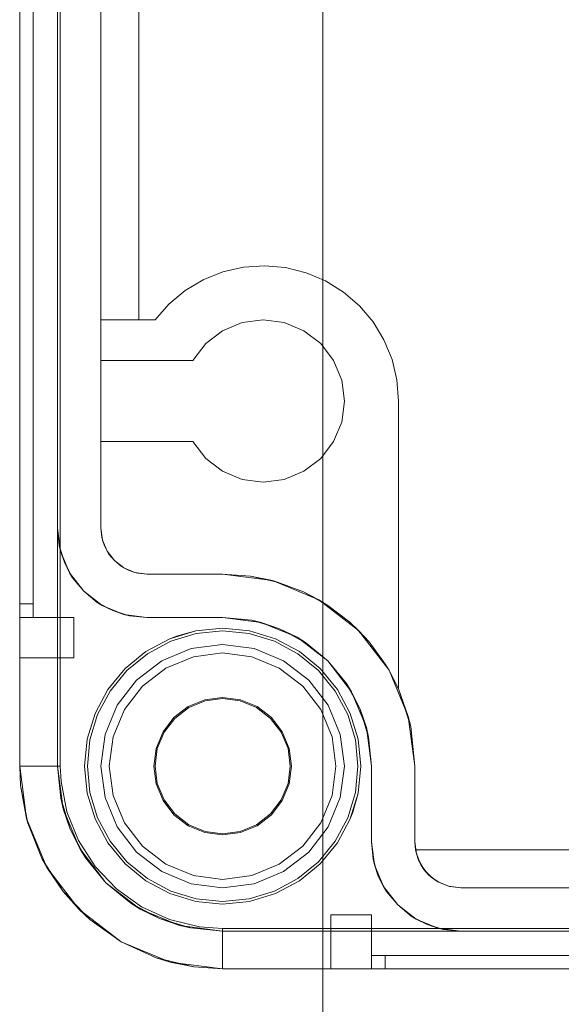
# Model space of a CAD drawing. Extents: x -634 to 300, y 62 to 1102.
# Tile 11 of 125: x -487.837 to -487.437, y 355.909 to 356.637. Entities that reach past the tile are written whole.
import ezdxf

# ---------------------------------------------------------------- set-up
doc = ezdxf.new("R2010")
doc.units = 0
doc.layers.get('0').update_dxf_attribs({"lineweight": 13})
doc.layers.add('60- 61 allgemeine Ausstattung- 4 Terrassen', color=9, linetype='Continuous', lineweight=9, true_color=0x808080)

# ---------------------------------------------------------------- blocks, each defined once
blk = doc.blocks.new('Referenz-A06CPW02L0')
at = {"layer": '60- 61 allgemeine Ausstattung- 4 Terrassen', "color": 0}
blk.add_line((-487.61333, 205.4835), (-487.61333, 367.8833), dxfattribs=at)
blk = doc.blocks.new('Blockreferenz-A06CPW2EL0')
at = {"color": 9, "linetype": 'ByBlock', "lineweight": -2, "ltscale": 0.13, "true_color": 0xc1c9c4}
for p, q in [((-487.83739, 359.38539), (-487.83739, 356.08539)), ((-487.83739, 356.08539), (-487.83739, 359.38539)), ((-487.80939, 356.08539), (-487.80939, 359.38539)), ((-487.83739, 356.20539), (-487.83739, 359.26539)), ((-487.82739, 356.20539), (-487.82739, 359.26539)), ((-487.80939, 359.20939), (-487.80939, 356.26139)), ((-487.77739, 356.26139), (-487.77739, 359.20939)), ((-487.83739, 357.73539), (-487.83739, 356.20539)), ((-487.83739, 357.73539), (-487.83739, 356.19539)), ((-487.83739, 356.19539), (-487.83739, 357.73539)), ((-487.82739, 356.20539), (-487.82739, 357.73539)), ((-487.82739, 356.19539), (-487.82739, 357.73539)), ((-487.82739, 357.73539), (-487.82739, 356.19539)), ((-487.77739, 357.47039), (-487.77739, 356.41539)), ((-487.74939, 357.47039), (-487.74939, 356.43706)), ((-487.74939, 356.41539), (-487.74939, 357.47039)), ((-487.80739, 356.08539), (-487.80739, 357.43539)), ((-487.70168, 356.44504), (-487.6872, 356.45084)), ((-487.6872, 356.45084), (-487.70168, 356.44504)), ((-487.6872, 356.45084), (-487.672, 356.45431)), ((-487.672, 356.45431), (-487.6872, 356.45084)), ((-487.672, 356.45431), (-487.65644, 356.45538)), ((-487.65644, 356.45538), (-487.672, 356.45431)), ((-487.65644, 356.45538), (-487.6409, 356.45402)), ((-487.6409, 356.45402), (-487.65644, 356.45538)), ((-487.6409, 356.45402), (-487.62576, 356.45025)), ((-487.62576, 356.45025), (-487.6409, 356.45402)), ((-487.71508, 356.43706), (-487.70168, 356.44504)), ((-487.70168, 356.44504), (-487.71508, 356.43706)), ((-487.62576, 356.45025), (-487.6114, 356.44418)), ((-487.6114, 356.44418), (-487.62576, 356.45025)), ((-487.6114, 356.44418), (-487.59815, 356.43595)), ((-487.59815, 356.43595), (-487.6114, 356.44418)), ((-487.74939, 356.43706), (-487.74939, 356.4271)), ((-487.72708, 356.4271), (-487.71508, 356.43706)), ((-487.71508, 356.43706), (-487.72708, 356.4271)), ((-487.59815, 356.43595), (-487.58634, 356.42576)), ((-487.58634, 356.42576), (-487.59815, 356.43595)), ((-487.74939, 356.4271), (-487.74939, 356.41539)), ((-487.73739, 356.41539), (-487.72708, 356.4271)), ((-487.72708, 356.4271), (-487.73739, 356.41539)), ((-487.58634, 356.42576), (-487.57626, 356.41386)), ((-487.57626, 356.41386), (-487.58634, 356.42576)), ((-487.73739, 356.41539), (-487.77739, 356.41539)), ((-487.77739, 356.41539), (-487.77739, 356.38539)), ((-487.77739, 356.41539), (-487.74939, 356.41539)), ((-487.77739, 356.41539), (-487.77739, 356.41539)), ((-487.74939, 356.41539), (-487.73739, 356.41539)), ((-487.74939, 356.41539), (-487.74939, 356.41539)), ((-487.73739, 356.41539), (-487.73739, 356.41539)), ((-487.65739, 356.41539), (-487.67291, 356.41334)), ((-487.67291, 356.41334), (-487.65739, 356.41539)), ((-487.64186, 356.41334), (-487.65739, 356.41539)), ((-487.65739, 356.41539), (-487.64186, 356.41334)), ((-487.68739, 356.40735), (-487.69981, 356.39781)), ((-487.69981, 356.39781), (-487.68739, 356.40735)), ((-487.67291, 356.41334), (-487.68739, 356.40735)), ((-487.68739, 356.40735), (-487.67291, 356.41334)), ((-487.62739, 356.40735), (-487.64186, 356.41334)), ((-487.64186, 356.41334), (-487.62739, 356.40735)), ((-487.61496, 356.39781), (-487.62739, 356.40735)), ((-487.62739, 356.40735), (-487.61496, 356.39781)), ((-487.57626, 356.41386), (-487.56816, 356.40053)), ((-487.56816, 356.40053), (-487.57626, 356.41386)), ((-487.56816, 356.40053), (-487.56222, 356.38611)), ((-487.56222, 356.38611), (-487.56816, 356.40053)), ((-487.69981, 356.39781), (-487.70935, 356.38539)), ((-487.70935, 356.38539), (-487.69981, 356.39781)), ((-487.60542, 356.38539), (-487.61496, 356.39781)), ((-487.61496, 356.39781), (-487.60542, 356.38539)), ((-487.77739, 356.38539), (-487.77739, 356.32539)), ((-487.70935, 356.38539), (-487.77739, 356.38539)), ((-487.77739, 356.38539), (-487.70935, 356.38539)), ((-487.77739, 356.38539), (-487.77739, 356.38539)), ((-487.70935, 356.38539), (-487.70935, 356.38539)), ((-487.59943, 356.37092), (-487.60542, 356.38539)), ((-487.60542, 356.38539), (-487.59943, 356.37092)), ((-487.56222, 356.38611), (-487.5586, 356.37094)), ((-487.5586, 356.37094), (-487.56222, 356.38611)), ((-487.59739, 356.35539), (-487.59943, 356.37092)), ((-487.59943, 356.37092), (-487.59739, 356.35539)), ((-487.5586, 356.37094), (-487.55739, 356.35539)), ((-487.55739, 356.35539), (-487.5586, 356.37094)), ((-487.59943, 356.33986), (-487.59739, 356.35539)), ((-487.59739, 356.35539), (-487.59943, 356.33986)), ((-487.55739, 356.35539), (-487.55739, 356.14252)), ((-487.55739, 356.16065), (-487.55739, 356.35539)), ((-487.55739, 356.35539), (-487.55739, 356.35539)), ((-487.60542, 356.32539), (-487.59943, 356.33986)), ((-487.59943, 356.33986), (-487.60542, 356.32539)), ((-487.77739, 356.32539), (-487.70935, 356.32539)), ((-487.77739, 356.32539), (-487.77739, 356.26139)), ((-487.70935, 356.32539), (-487.77739, 356.32539)), ((-487.77739, 356.32539), (-487.77739, 356.32539)), ((-487.70935, 356.32539), (-487.69981, 356.31296)), ((-487.69981, 356.31296), (-487.70935, 356.32539)), ((-487.70935, 356.32539), (-487.70935, 356.32539)), ((-487.61496, 356.31296), (-487.60542, 356.32539)), ((-487.60542, 356.32539), (-487.61496, 356.31296)), ((-487.69981, 356.31296), (-487.68739, 356.30342)), ((-487.68739, 356.30342), (-487.69981, 356.31296)), ((-487.62739, 356.30342), (-487.61496, 356.31296)), ((-487.61496, 356.31296), (-487.62739, 356.30342)), ((-487.68739, 356.30342), (-487.67291, 356.29743)), ((-487.67291, 356.29743), (-487.68739, 356.30342)), ((-487.64186, 356.29743), (-487.62739, 356.30342)), ((-487.62739, 356.30342), (-487.64186, 356.29743)), ((-487.67291, 356.29743), (-487.65739, 356.29539)), ((-487.65739, 356.29539), (-487.67291, 356.29743)), ((-487.65739, 356.29539), (-487.64186, 356.29743)), ((-487.64186, 356.29743), (-487.65739, 356.29539)), ((-487.80939, 356.26139), (-487.80714, 356.2443)), ((-487.80939, 356.26139), (-487.80812, 356.24851)), ((-487.80939, 356.26139), (-487.80939, 356.08539)), ((-487.80812, 356.24851), (-487.80939, 356.26139)), ((-487.80939, 356.26139), (-487.80939, 356.26139)), ((-487.77623, 356.25259), (-487.77739, 356.26139)), ((-487.77739, 356.26139), (-487.77673, 356.25475)), ((-487.77739, 356.26139), (-487.77739, 356.26139)), ((-487.77634, 356.25347), (-487.77673, 356.25475)), ((-487.77673, 356.25475), (-487.77623, 356.25259)), ((-487.80812, 356.24851), (-487.80714, 356.2443)), ((-487.80436, 356.23613), (-487.80812, 356.24851)), ((-487.77566, 356.25122), (-487.77634, 356.25347)), ((-487.77623, 356.25259), (-487.7748, 356.24838)), ((-487.77283, 356.24439), (-487.77623, 356.25259)), ((-487.7748, 356.24838), (-487.77566, 356.25122)), ((-487.7734, 356.24576), (-487.7748, 356.24838)), ((-487.7748, 356.24838), (-487.77283, 356.24439)), ((-487.80714, 356.2443), (-487.80054, 356.22839)), ((-487.80714, 356.2443), (-487.80436, 356.23613)), ((-487.77229, 356.24368), (-487.7734, 356.24576)), ((-487.77283, 356.24439), (-487.77166, 356.2425)), ((-487.76743, 356.23734), (-487.77283, 356.24439)), ((-487.77166, 356.2425), (-487.77229, 356.24368)), ((-487.77166, 356.2425), (-487.76743, 356.23734)), ((-487.80436, 356.23613), (-487.80054, 356.22839)), ((-487.79826, 356.22472), (-487.80436, 356.23613)), ((-487.76039, 356.23194), (-487.76743, 356.23734)), ((-487.76743, 356.23734), (-487.76227, 356.23312)), ((-487.76109, 356.23249), (-487.76227, 356.23312)), ((-487.76227, 356.23312), (-487.76039, 356.23194)), ((-487.75901, 356.23137), (-487.76109, 356.23249)), ((-487.80054, 356.22839), (-487.79005, 356.21472)), ((-487.80054, 356.22839), (-487.79826, 356.22472)), ((-487.76039, 356.23194), (-487.7564, 356.22997)), ((-487.75219, 356.22855), (-487.76039, 356.23194)), ((-487.7564, 356.22997), (-487.75901, 356.23137)), ((-487.75356, 356.22911), (-487.7564, 356.22997)), ((-487.7564, 356.22997), (-487.75219, 356.22855)), ((-487.7513, 356.22843), (-487.75356, 356.22911)), ((-487.75219, 356.22855), (-487.75002, 356.22804)), ((-487.74339, 356.22739), (-487.75219, 356.22855)), ((-487.75002, 356.22804), (-487.7513, 356.22843)), ((-487.75002, 356.22804), (-487.74339, 356.22739)), ((-487.68739, 356.22739), (-487.74339, 356.22739)), ((-487.74339, 356.22739), (-487.68739, 356.22739)), ((-487.74339, 356.22739), (-487.74339, 356.22739)), ((-487.68739, 356.22739), (-487.65063, 356.22255)), ((-487.66692, 356.2259), (-487.68739, 356.22739)), ((-487.68739, 356.22739), (-487.66692, 356.2259)), ((-487.68739, 356.22739), (-487.68739, 356.22739)), ((-487.65063, 356.22255), (-487.66692, 356.2259)), ((-487.66692, 356.2259), (-487.64689, 356.22149)), ((-487.79826, 356.22472), (-487.79005, 356.21472)), ((-487.79005, 356.21472), (-487.79826, 356.22472)), ((-487.65063, 356.22255), (-487.61639, 356.20836)), ((-487.64689, 356.22149), (-487.65063, 356.22255)), ((-487.6277, 356.21424), (-487.64689, 356.22149)), ((-487.79005, 356.21472), (-487.77639, 356.20423)), ((-487.79005, 356.21472), (-487.78005, 356.20651)), ((-487.78005, 356.20651), (-487.79005, 356.21472)), ((-487.61639, 356.20836), (-487.6277, 356.21424)), ((-487.6277, 356.21424), (-487.60976, 356.20429)), ((-487.83739, 356.20539), (-487.83739, 356.20344)), ((-487.83239, 356.20539), (-487.83739, 356.20539)), ((-487.83239, 356.20539), (-487.83739, 356.20539)), ((-487.83739, 356.2028), (-487.83739, 356.20539)), ((-487.83739, 356.20344), (-487.83739, 356.20156)), ((-487.82739, 356.20539), (-487.83239, 356.20539)), ((-487.82739, 356.20539), (-487.83239, 356.20539)), ((-487.82739, 356.20344), (-487.82739, 356.20539)), ((-487.82739, 356.20344), (-487.82739, 356.20539)), ((-487.82739, 356.20156), (-487.82739, 356.20344)), ((-487.82739, 356.20156), (-487.82739, 356.20344)), ((-487.78005, 356.20651), (-487.77639, 356.20423)), ((-487.76864, 356.20041), (-487.78005, 356.20651)), ((-487.77639, 356.20423), (-487.76047, 356.19764)), ((-487.77639, 356.20423), (-487.76864, 356.20041)), ((-487.60976, 356.20429), (-487.61639, 356.20836)), ((-487.61639, 356.20836), (-487.58698, 356.1858)), ((-487.59344, 356.19187), (-487.60976, 356.20429)), ((-487.83739, 356.20039), (-487.83739, 356.2028)), ((-487.83739, 356.20156), (-487.83739, 356.19983)), ((-487.83739, 356.19832), (-487.83739, 356.20039)), ((-487.83739, 356.19983), (-487.83739, 356.19832)), ((-487.83739, 356.19832), (-487.83739, 356.19707)), ((-487.83739, 356.19673), (-487.83739, 356.19832)), ((-487.83739, 356.19707), (-487.83739, 356.19615)), ((-487.83739, 356.19573), (-487.83739, 356.19673)), ((-487.83739, 356.19615), (-487.83739, 356.19558)), ((-487.82739, 356.19983), (-487.82739, 356.20156)), ((-487.82739, 356.19983), (-487.82739, 356.20156)), ((-487.82739, 356.19832), (-487.82739, 356.19983)), ((-487.82739, 356.19832), (-487.82739, 356.19983)), ((-487.82739, 356.19707), (-487.82739, 356.19832)), ((-487.82739, 356.19707), (-487.82739, 356.19832)), ((-487.82739, 356.19615), (-487.82739, 356.19707)), ((-487.82739, 356.19615), (-487.82739, 356.19707)), ((-487.82739, 356.19558), (-487.82739, 356.19615)), ((-487.82739, 356.19558), (-487.82739, 356.19615)), ((-487.76864, 356.20041), (-487.76047, 356.19764)), ((-487.75626, 356.19665), (-487.76864, 356.20041)), ((-487.76047, 356.19764), (-487.74339, 356.19539)), ((-487.76047, 356.19764), (-487.75626, 356.19665)), ((-487.75626, 356.19665), (-487.74339, 356.19539)), ((-487.74339, 356.19539), (-487.75626, 356.19665)), ((-487.83739, 356.19539), (-487.83739, 356.19573)), ((-487.83739, 356.19558), (-487.83739, 356.19539)), ((-487.83739, 356.19539), (-487.83239, 356.19539)), ((-487.83739, 356.19539), (-487.82739, 356.19539)), ((-487.83739, 356.19539), (-487.83739, 356.18762)), ((-487.83239, 356.19539), (-487.83739, 356.19539)), ((-487.83739, 356.19539), (-487.83739, 356.19539)), ((-487.83739, 356.18762), (-487.83739, 356.19539)), ((-487.83739, 356.19539), (-487.82739, 356.19539)), ((-487.83239, 356.19539), (-487.82739, 356.19539)), ((-487.82739, 356.19539), (-487.83239, 356.19539)), ((-487.82739, 356.19539), (-487.82739, 356.19558)), ((-487.82739, 356.19539), (-487.82739, 356.19558)), ((-487.79739, 356.19539), (-487.82739, 356.19539)), ((-487.82739, 356.19539), (-487.82739, 356.19539)), ((-487.82739, 356.19539), (-487.82739, 356.19539)), ((-487.82739, 356.19539), (-487.82739, 356.19539)), ((-487.82739, 356.19539), (-487.82739, 356.19539)), ((-487.82739, 356.19539), (-487.82739, 356.19539)), ((-487.79739, 356.19539), (-487.82739, 356.19539)), ((-487.82739, 356.19539), (-487.82739, 356.19539)), ((-487.79739, 356.18762), (-487.79739, 356.19539)), ((-487.79739, 356.18762), (-487.79739, 356.19539)), ((-487.79739, 356.19539), (-487.79739, 356.19539)), ((-487.74339, 356.19539), (-487.68739, 356.19539)), ((-487.72642, 356.19539), (-487.74339, 356.19539)), ((-487.74339, 356.19539), (-487.74339, 356.19539)), ((-487.70728, 356.19539), (-487.72642, 356.19539)), ((-487.68739, 356.19539), (-487.70728, 356.19539)), ((-487.68739, 356.19539), (-487.65892, 356.19164)), ((-487.66593, 356.19327), (-487.68739, 356.19539)), ((-487.68739, 356.19539), (-487.68739, 356.19539)), ((-487.66593, 356.19327), (-487.66178, 356.19202)), ((-487.65892, 356.19164), (-487.66593, 356.19327)), ((-487.66178, 356.19202), (-487.65448, 356.1898)), ((-487.65892, 356.19164), (-487.63239, 356.18065)), ((-487.64529, 356.18701), (-487.65892, 356.19164)), ((-487.65448, 356.1898), (-487.64529, 356.18701)), ((-487.58698, 356.1858), (-487.59344, 356.19187)), ((-487.59344, 356.19187), (-487.57908, 356.17722)), ((-487.83739, 356.18762), (-487.83739, 356.18039)), ((-487.83739, 356.18039), (-487.83739, 356.18762)), ((-487.79739, 356.18039), (-487.79739, 356.18762)), ((-487.79739, 356.18039), (-487.79739, 356.18762)), ((-487.70728, 356.18543), (-487.72642, 356.17962)), ((-487.7215, 356.18151), (-487.72642, 356.17962)), ((-487.72642, 356.17962), (-487.7215, 356.18151)), ((-487.70689, 356.18347), (-487.72565, 356.17777)), ((-487.70728, 356.18543), (-487.7215, 356.18151)), ((-487.7215, 356.18151), (-487.70728, 356.18543)), ((-487.68739, 356.18739), (-487.70728, 356.18543)), ((-487.70728, 356.18543), (-487.68739, 356.18739)), ((-487.68739, 356.18539), (-487.70689, 356.18347)), ((-487.66749, 356.18543), (-487.68739, 356.18739)), ((-487.68739, 356.18739), (-487.66749, 356.18543)), ((-487.66788, 356.18347), (-487.68739, 356.18539)), ((-487.64912, 356.17777), (-487.66788, 356.18347)), ((-487.64835, 356.17962), (-487.66749, 356.18543)), ((-487.66749, 356.18543), (-487.64835, 356.17962)), ((-487.63239, 356.18065), (-487.64529, 356.18701)), ((-487.64529, 356.18701), (-487.63682, 356.18249)), ((-487.63682, 356.18249), (-487.63009, 356.17889)), ((-487.57908, 356.17722), (-487.58698, 356.1858)), ((-487.58698, 356.1858), (-487.56441, 356.15639)), ((-487.83739, 356.18039), (-487.83739, 356.17417)), ((-487.83739, 356.17417), (-487.83739, 356.18039)), ((-487.83739, 356.17417), (-487.83739, 356.16941)), ((-487.83739, 356.16941), (-487.83739, 356.17417)), ((-487.79739, 356.17417), (-487.79739, 356.18039)), ((-487.79739, 356.17417), (-487.79739, 356.18039)), ((-487.79739, 356.16941), (-487.79739, 356.17417)), ((-487.79739, 356.16941), (-487.79739, 356.17417)), ((-487.72642, 356.17962), (-487.74405, 356.1702)), ((-487.74405, 356.1702), (-487.72642, 356.17962)), ((-487.72565, 356.17777), (-487.74294, 356.16853)), ((-487.71068, 356.17232), (-487.68739, 356.17539)), ((-487.68739, 356.17539), (-487.71068, 356.17232)), ((-487.68739, 356.17539), (-487.66409, 356.17232)), ((-487.66409, 356.17232), (-487.68739, 356.17539)), ((-487.63183, 356.16853), (-487.64912, 356.17777)), ((-487.63072, 356.1702), (-487.64835, 356.17962)), ((-487.64835, 356.17962), (-487.63072, 356.1702)), ((-487.63239, 356.18065), (-487.6096, 356.16317)), ((-487.62627, 356.17685), (-487.63239, 356.18065)), ((-487.63009, 356.17889), (-487.62627, 356.17685)), ((-487.6096, 356.16317), (-487.62627, 356.17685)), ((-487.56697, 356.16065), (-487.57908, 356.17722)), ((-487.83739, 356.16941), (-487.83739, 356.16641)), ((-487.83739, 356.16641), (-487.83739, 356.16941)), ((-487.79739, 356.16641), (-487.79739, 356.16941)), ((-487.79739, 356.16641), (-487.79739, 356.16941)), ((-487.74405, 356.1702), (-487.75951, 356.15751)), ((-487.75951, 356.15751), (-487.74405, 356.1702)), ((-487.74294, 356.16853), (-487.7581, 356.1561)), ((-487.73239, 356.16333), (-487.71068, 356.17232)), ((-487.71068, 356.17232), (-487.73239, 356.16333)), ((-487.68739, 356.16915), (-487.70906, 356.16629)), ((-487.70906, 356.16629), (-487.68739, 356.16915)), ((-487.66571, 356.16629), (-487.68739, 356.16915)), ((-487.68739, 356.16915), (-487.66571, 356.16629)), ((-487.66409, 356.17232), (-487.64239, 356.16333)), ((-487.64239, 356.16333), (-487.66409, 356.17232)), ((-487.61667, 356.1561), (-487.63183, 356.16853)), ((-487.61526, 356.15751), (-487.63072, 356.1702)), ((-487.63072, 356.1702), (-487.61526, 356.15751)), ((-487.83739, 356.16641), (-487.83739, 356.16539)), ((-487.83739, 356.16539), (-487.83739, 356.16641)), ((-487.83739, 356.16539), (-487.79739, 356.16539)), ((-487.83739, 356.16539), (-487.83739, 356.16539)), ((-487.83739, 356.16539), (-487.79739, 356.16539)), ((-487.79739, 356.16539), (-487.79739, 356.16641)), ((-487.79739, 356.16539), (-487.79739, 356.16641)), ((-487.79739, 356.16539), (-487.79739, 356.16539)), ((-487.75102, 356.14903), (-487.73239, 356.16333)), ((-487.73239, 356.16333), (-487.75102, 356.14903)), ((-487.70906, 356.16629), (-487.72927, 356.15792)), ((-487.72927, 356.15792), (-487.70906, 356.16629)), ((-487.64551, 356.15792), (-487.66571, 356.16629)), ((-487.66571, 356.16629), (-487.64551, 356.15792)), ((-487.64239, 356.16333), (-487.62375, 356.14903)), ((-487.62375, 356.14903), (-487.64239, 356.16333)), ((-487.6096, 356.16317), (-487.59212, 356.14039)), ((-487.59592, 356.1465), (-487.6096, 356.16317)), ((-487.5645, 356.15654), (-487.56697, 356.16065)), ((-487.55739, 356.14252), (-487.55739, 356.16065)), ((-487.75951, 356.15751), (-487.7722, 356.14205)), ((-487.7722, 356.14205), (-487.75951, 356.15751)), ((-487.7581, 356.1561), (-487.77053, 356.14094)), ((-487.72927, 356.15792), (-487.74661, 356.14461)), ((-487.74661, 356.14461), (-487.72927, 356.15792)), ((-487.62816, 356.14461), (-487.64551, 356.15792)), ((-487.64551, 356.15792), (-487.62816, 356.14461)), ((-487.60424, 356.14094), (-487.61667, 356.1561)), ((-487.60258, 356.14205), (-487.61526, 356.15751)), ((-487.61526, 356.15751), (-487.60258, 356.14205)), ((-487.56441, 356.15639), (-487.5645, 356.15654)), ((-487.5645, 356.15654), (-487.55739, 356.14252)), ((-487.55739, 356.14252), (-487.56441, 356.15639)), ((-487.56441, 356.15639), (-487.55022, 356.12214)), ((-487.76533, 356.13039), (-487.75102, 356.14903)), ((-487.75102, 356.14903), (-487.76533, 356.13039)), ((-487.62375, 356.14903), (-487.60944, 356.13039)), ((-487.60944, 356.13039), (-487.62375, 356.14903)), ((-487.59592, 356.1465), (-487.59388, 356.14268)), ((-487.59212, 356.14039), (-487.59592, 356.1465)), ((-487.7722, 356.14205), (-487.78162, 356.12442)), ((-487.78162, 356.12442), (-487.7722, 356.14205)), ((-487.77053, 356.14094), (-487.77977, 356.12365)), ((-487.74661, 356.14461), (-487.75992, 356.12727)), ((-487.75992, 356.12727), (-487.74661, 356.14461)), ((-487.61485, 356.12727), (-487.62816, 356.14461)), ((-487.62816, 356.14461), (-487.61485, 356.12727)), ((-487.595, 356.12365), (-487.60424, 356.14094)), ((-487.59315, 356.12442), (-487.60258, 356.14205)), ((-487.60258, 356.14205), (-487.59315, 356.12442)), ((-487.59388, 356.14268), (-487.59028, 356.13595)), ((-487.59212, 356.14039), (-487.58113, 356.11386)), ((-487.58576, 356.12748), (-487.59212, 356.14039)), ((-487.55739, 356.14252), (-487.54842, 356.11458)), ((-487.55022, 356.12214), (-487.55739, 356.14252)), ((-487.55739, 356.14252), (-487.55739, 356.14252)), ((-487.77432, 356.10868), (-487.76533, 356.13039)), ((-487.76533, 356.13039), (-487.77432, 356.10868)), ((-487.70055, 356.13453), (-487.71282, 356.12944)), ((-487.71239, 356.12869), (-487.70033, 356.13368)), ((-487.68739, 356.13626), (-487.70055, 356.13453)), ((-487.70033, 356.13368), (-487.68739, 356.13539)), ((-487.67422, 356.13453), (-487.68739, 356.13626)), ((-487.68739, 356.13539), (-487.67444, 356.13368)), ((-487.67444, 356.13368), (-487.66239, 356.12869)), ((-487.66195, 356.12944), (-487.67422, 356.13453)), ((-487.60944, 356.13039), (-487.60045, 356.10868)), ((-487.60045, 356.10868), (-487.60944, 356.13039)), ((-487.59028, 356.13595), (-487.58576, 356.12748)), ((-487.78162, 356.12442), (-487.78743, 356.10529)), ((-487.78743, 356.10529), (-487.78162, 356.12442)), ((-487.77977, 356.12365), (-487.78546, 356.1049)), ((-487.75992, 356.12727), (-487.76829, 356.10707)), ((-487.76829, 356.10707), (-487.75992, 356.12727)), ((-487.71282, 356.12944), (-487.72336, 356.12136)), ((-487.72274, 356.12074), (-487.71239, 356.12869)), ((-487.66239, 356.12869), (-487.65203, 356.12074)), ((-487.65141, 356.12136), (-487.66195, 356.12944)), ((-487.60648, 356.10707), (-487.61485, 356.12727)), ((-487.61485, 356.12727), (-487.60648, 356.10707)), ((-487.58931, 356.1049), (-487.595, 356.12365)), ((-487.58735, 356.10529), (-487.59315, 356.12442)), ((-487.59315, 356.12442), (-487.58735, 356.10529)), ((-487.58576, 356.12748), (-487.58297, 356.11829)), ((-487.58113, 356.11386), (-487.58576, 356.12748)), ((-487.72336, 356.12136), (-487.73144, 356.11082)), ((-487.73069, 356.11039), (-487.72274, 356.12074)), ((-487.65203, 356.12074), (-487.64408, 356.11039)), ((-487.64333, 356.11082), (-487.65141, 356.12136)), ((-487.58297, 356.11829), (-487.58076, 356.11099)), ((-487.54842, 356.11458), (-487.55022, 356.12214)), ((-487.55022, 356.12214), (-487.54539, 356.08539)), ((-487.77739, 356.08539), (-487.77432, 356.10868)), ((-487.77432, 356.10868), (-487.77739, 356.08539)), ((-487.73144, 356.11082), (-487.73652, 356.09855)), ((-487.73568, 356.09833), (-487.73069, 356.11039)), ((-487.64408, 356.11039), (-487.63909, 356.09833)), ((-487.63825, 356.09855), (-487.64333, 356.11082)), ((-487.60045, 356.10868), (-487.59739, 356.08539)), ((-487.59739, 356.08539), (-487.60045, 356.10868)), ((-487.58113, 356.11386), (-487.57739, 356.08539)), ((-487.5795, 356.10685), (-487.58113, 356.11386)), ((-487.58076, 356.11099), (-487.5795, 356.10685)), ((-487.54842, 356.11458), (-487.54539, 356.08539)), ((-487.54539, 356.08539), (-487.54842, 356.11458)), ((-487.78743, 356.10529), (-487.78939, 356.08539)), ((-487.78939, 356.08539), (-487.78743, 356.10529)), ((-487.78546, 356.1049), (-487.78739, 356.08539)), ((-487.76829, 356.10707), (-487.77115, 356.08539)), ((-487.77115, 356.08539), (-487.76829, 356.10707)), ((-487.60363, 356.08539), (-487.60648, 356.10707)), ((-487.60648, 356.10707), (-487.60363, 356.08539)), ((-487.58739, 356.08539), (-487.58931, 356.1049)), ((-487.58539, 356.08539), (-487.58735, 356.10529)), ((-487.58735, 356.10529), (-487.58539, 356.08539)), ((-487.57739, 356.08539), (-487.5795, 356.10685)), ((-487.73652, 356.09855), (-487.73826, 356.08539)), ((-487.73739, 356.08539), (-487.73568, 356.09833)), ((-487.63909, 356.09833), (-487.63739, 356.08539)), ((-487.63651, 356.08539), (-487.63825, 356.09855)), ((-487.83739, 356.08539), (-487.83227, 356.04656)), ((-487.83739, 356.08539), (-487.83671, 356.07113)), ((-487.83687, 356.08539), (-487.83739, 356.08539)), ((-487.83671, 356.07113), (-487.83739, 356.08539)), ((-487.83739, 356.08539), (-487.83739, 356.08539)), ((-487.83536, 356.08539), (-487.83687, 356.08539)), ((-487.83289, 356.08539), (-487.83536, 356.08539)), ((-487.82956, 356.08539), (-487.83289, 356.08539)), ((-487.82546, 356.08539), (-487.82956, 356.08539)), ((-487.82076, 356.08539), (-487.82546, 356.08539)), ((-487.8156, 356.08539), (-487.82076, 356.08539)), ((-487.81015, 356.08539), (-487.8156, 356.08539)), ((-487.80739, 356.08539), (-487.81015, 356.08539)), ((-487.80523, 356.05381), (-487.80939, 356.08539)), ((-487.80939, 356.08539), (-487.80704, 356.06159)), ((-487.80939, 356.08539), (-487.80939, 356.08539)), ((-487.80684, 356.07398), (-487.80739, 356.08539)), ((-487.78939, 356.08539), (-487.78743, 356.06549)), ((-487.78743, 356.06549), (-487.78939, 356.08539)), ((-487.78739, 356.08539), (-487.78546, 356.06588)), ((-487.77432, 356.06209), (-487.77739, 356.08539)), ((-487.77739, 356.08539), (-487.77432, 356.06209)), ((-487.77115, 356.08539), (-487.76829, 356.06371)), ((-487.76829, 356.06371), (-487.77115, 356.08539)), ((-487.73826, 356.08539), (-487.73652, 356.07222)), ((-487.73568, 356.07245), (-487.73739, 356.08539)), ((-487.63739, 356.08539), (-487.63909, 356.07245)), ((-487.63825, 356.07222), (-487.63651, 356.08539)), ((-487.60648, 356.06371), (-487.60363, 356.08539)), ((-487.60363, 356.08539), (-487.60648, 356.06371)), ((-487.59739, 356.08539), (-487.60045, 356.06209)), ((-487.60045, 356.06209), (-487.59739, 356.08539)), ((-487.58931, 356.06588), (-487.58739, 356.08539)), ((-487.58735, 356.06549), (-487.58539, 356.08539)), ((-487.58539, 356.08539), (-487.58735, 356.06549)), ((-487.57739, 356.08539), (-487.57739, 356.02939)), ((-487.57739, 356.06549), (-487.57739, 356.08539)), ((-487.57739, 356.08539), (-487.57739, 356.08539)), ((-487.54539, 356.08539), (-487.54539, 356.02939)), ((-487.54539, 356.02939), (-487.54539, 356.08539)), ((-487.54539, 356.08539), (-487.54539, 356.08539)), ((-487.80252, 356.05158), (-487.80684, 356.07398)), ((-487.73652, 356.07222), (-487.73144, 356.05995)), ((-487.73069, 356.06039), (-487.73568, 356.07245)), ((-487.63909, 356.07245), (-487.64408, 356.06039)), ((-487.64333, 356.05995), (-487.63825, 356.07222)), ((-487.83671, 356.07113), (-487.83227, 356.04656)), ((-487.83131, 356.04313), (-487.83671, 356.07113)), ((-487.78743, 356.06549), (-487.78162, 356.04635)), ((-487.78162, 356.04635), (-487.78743, 356.06549)), ((-487.78546, 356.06588), (-487.77977, 356.04712)), ((-487.595, 356.04712), (-487.58931, 356.06588)), ((-487.59315, 356.04635), (-487.58735, 356.06549)), ((-487.59126, 356.05128), (-487.58735, 356.06549)), ((-487.58735, 356.06549), (-487.59126, 356.05128)), ((-487.57739, 356.04635), (-487.57739, 356.06549)), ((-487.8001, 356.0387), (-487.80704, 356.06159)), ((-487.80704, 356.06159), (-487.80523, 356.05381)), ((-487.76533, 356.04039), (-487.77432, 356.06209)), ((-487.77432, 356.06209), (-487.76533, 356.04039)), ((-487.76829, 356.06371), (-487.75992, 356.04351)), ((-487.75992, 356.04351), (-487.76829, 356.06371)), ((-487.73144, 356.05995), (-487.72336, 356.04941)), ((-487.72274, 356.05003), (-487.73069, 356.06039)), ((-487.64408, 356.06039), (-487.65203, 356.05003)), ((-487.65141, 356.04941), (-487.64333, 356.05995)), ((-487.61485, 356.04351), (-487.60648, 356.06371)), ((-487.60648, 356.06371), (-487.61485, 356.04351)), ((-487.60045, 356.06209), (-487.60944, 356.04039)), ((-487.60944, 356.04039), (-487.60045, 356.06209)), ((-487.79304, 356.02439), (-487.80523, 356.05381)), ((-487.80523, 356.05381), (-487.8001, 356.0387)), ((-487.79405, 356.0304), (-487.80252, 356.05158)), ((-487.59315, 356.04635), (-487.59126, 356.05128)), ((-487.59126, 356.05128), (-487.59315, 356.04635)), ((-487.83227, 356.04656), (-487.81729, 356.01039)), ((-487.83227, 356.04656), (-487.83131, 356.04313)), ((-487.83131, 356.04313), (-487.82071, 356.01665)), ((-487.78162, 356.04635), (-487.7722, 356.02872)), ((-487.7722, 356.02872), (-487.78162, 356.04635)), ((-487.77977, 356.04712), (-487.77053, 356.02983)), ((-487.75992, 356.04351), (-487.74661, 356.02616)), ((-487.74661, 356.02616), (-487.75992, 356.04351)), ((-487.72336, 356.04941), (-487.71282, 356.04133)), ((-487.71239, 356.04209), (-487.72274, 356.05003)), ((-487.65203, 356.05003), (-487.66239, 356.04209)), ((-487.66195, 356.04133), (-487.65141, 356.04941)), ((-487.62816, 356.02616), (-487.61485, 356.04351)), ((-487.61485, 356.04351), (-487.62816, 356.02616)), ((-487.60424, 356.02983), (-487.595, 356.04712)), ((-487.60258, 356.02872), (-487.59315, 356.04635)), ((-487.59315, 356.04635), (-487.60258, 356.02872)), ((-487.57739, 356.02939), (-487.57739, 356.04635)), ((-487.78882, 356.01761), (-487.8001, 356.0387)), ((-487.8001, 356.0387), (-487.79304, 356.02439)), ((-487.75102, 356.02175), (-487.76533, 356.04039)), ((-487.76533, 356.04039), (-487.75102, 356.02175)), ((-487.71282, 356.04133), (-487.70055, 356.03625)), ((-487.70033, 356.03709), (-487.71239, 356.04209)), ((-487.70055, 356.03625), (-487.68739, 356.03451)), ((-487.68739, 356.03539), (-487.70033, 356.03709)), ((-487.67444, 356.03709), (-487.68739, 356.03539)), ((-487.68739, 356.03451), (-487.67422, 356.03625)), ((-487.66239, 356.04209), (-487.67444, 356.03709)), ((-487.67422, 356.03625), (-487.66195, 356.04133)), ((-487.60944, 356.04039), (-487.62375, 356.02175)), ((-487.62375, 356.02175), (-487.60944, 356.04039)), ((-487.78171, 356.01121), (-487.79405, 356.0304)), ((-487.7722, 356.02872), (-487.75951, 356.01326)), ((-487.75951, 356.01326), (-487.7722, 356.02872)), ((-487.77053, 356.02983), (-487.7581, 356.01468)), ((-487.61667, 356.01468), (-487.60424, 356.02983)), ((-487.61526, 356.01326), (-487.60258, 356.02872)), ((-487.60258, 356.02872), (-487.61526, 356.01326)), ((-487.57739, 356.02939), (-487.57514, 356.0123)), ((-487.57739, 356.02939), (-487.57612, 356.01651)), ((-487.57612, 356.01651), (-487.57739, 356.02939)), ((-487.57739, 356.02939), (-487.57739, 356.02939)), ((-487.54539, 356.02939), (-487.54485, 356.02339)), ((-487.54423, 356.02059), (-487.54539, 356.02939)), ((-487.54539, 356.02939), (-487.54539, 356.02939)), ((-487.77365, 355.99912), (-487.79304, 356.02439)), ((-487.79304, 356.02439), (-487.78882, 356.01761)), ((-487.73239, 356.00744), (-487.75102, 356.02175)), ((-487.75102, 356.02175), (-487.73239, 356.00744)), ((-487.74661, 356.02616), (-487.72927, 356.01285)), ((-487.72927, 356.01285), (-487.74661, 356.02616)), ((-487.64551, 356.01285), (-487.62816, 356.02616)), ((-487.62816, 356.02616), (-487.64551, 356.01285)), ((-487.62375, 356.02175), (-487.64239, 356.00744)), ((-487.64239, 356.00744), (-487.62375, 356.02175)), ((-487.54485, 356.02339), (-487.5446, 356.02339)), ((-487.5444, 356.02188), (-487.54485, 356.02339)), ((-487.54485, 356.02339), (-487.54423, 356.02059)), ((-487.25444, 356.02339), (-487.54485, 356.02339)), ((-487.54485, 356.02339), (-487.54257, 356.01585)), ((-487.54485, 356.02339), (-487.54485, 356.02339)), ((-487.5446, 356.02339), (-487.25444, 356.02339)), ((-487.54341, 356.01861), (-487.5444, 356.02188)), ((-487.82071, 356.01665), (-487.81729, 356.01039)), ((-487.80529, 355.99266), (-487.82071, 356.01665)), ((-487.78882, 356.01761), (-487.77365, 355.99912)), ((-487.7581, 356.01468), (-487.74294, 356.00224)), ((-487.63183, 356.00224), (-487.61667, 356.01468)), ((-487.57612, 356.01651), (-487.57514, 356.0123)), ((-487.57236, 356.00413), (-487.57612, 356.01651)), ((-487.54423, 356.02059), (-487.54257, 356.01585)), ((-487.54083, 356.01239), (-487.54423, 356.02059)), ((-487.54257, 356.01585), (-487.54341, 356.01861)), ((-487.54149, 356.01398), (-487.54257, 356.01585)), ((-487.54257, 356.01585), (-487.54083, 356.01239)), ((-487.53974, 356.01097), (-487.54149, 356.01398)), ((-487.81729, 356.01039), (-487.79345, 355.97932)), ((-487.81729, 356.01039), (-487.80529, 355.99266)), ((-487.76597, 355.9947), (-487.78171, 356.01121)), ((-487.75951, 356.01326), (-487.74405, 356.00058)), ((-487.74405, 356.00058), (-487.75951, 356.01326)), ((-487.71068, 355.99845), (-487.73239, 356.00744)), ((-487.73239, 356.00744), (-487.71068, 355.99845)), ((-487.72927, 356.01285), (-487.70906, 356.00448)), ((-487.70906, 356.00448), (-487.72927, 356.01285)), ((-487.66571, 356.00448), (-487.64551, 356.01285)), ((-487.64551, 356.01285), (-487.66571, 356.00448)), ((-487.64239, 356.00744), (-487.66409, 355.99845)), ((-487.66409, 355.99845), (-487.64239, 356.00744)), ((-487.63072, 356.00058), (-487.61526, 356.01326)), ((-487.61526, 356.01326), (-487.63072, 356.00058)), ((-487.57514, 356.0123), (-487.56854, 355.99639)), ((-487.57514, 356.0123), (-487.57236, 356.00413)), ((-487.54083, 356.01239), (-487.53862, 356.00903)), ((-487.53543, 356.00534), (-487.54083, 356.01239)), ((-487.53862, 356.00903), (-487.53974, 356.01097)), ((-487.5367, 356.00701), (-487.53862, 356.00903)), ((-487.53862, 356.00903), (-487.53543, 356.00534)), ((-487.53434, 356.00451), (-487.5367, 356.00701)), ((-487.74405, 356.00058), (-487.72642, 355.99115)), ((-487.72642, 355.99115), (-487.74405, 356.00058)), ((-487.74294, 356.00224), (-487.72565, 355.993)), ((-487.70906, 356.00448), (-487.68739, 356.00163)), ((-487.68739, 356.00163), (-487.70906, 356.00448)), ((-487.68739, 356.00163), (-487.66571, 356.00448)), ((-487.66571, 356.00448), (-487.68739, 356.00163)), ((-487.64912, 355.993), (-487.63183, 356.00224)), ((-487.64835, 355.99115), (-487.63072, 356.00058)), ((-487.63072, 356.00058), (-487.64835, 355.99115)), ((-487.57236, 356.00413), (-487.56854, 355.99639)), ((-487.56626, 355.99272), (-487.57236, 356.00413)), ((-487.53543, 356.00534), (-487.5332, 356.00331)), ((-487.52839, 355.99994), (-487.53543, 356.00534)), ((-487.5332, 356.00331), (-487.53434, 356.00451)), ((-487.53025, 356.00137), (-487.5332, 356.00331)), ((-487.5332, 356.00331), (-487.52839, 355.99994)), ((-487.52753, 355.99959), (-487.53025, 356.00137)), ((-487.52839, 355.99994), (-487.52662, 355.99899)), ((-487.52019, 355.99655), (-487.52839, 355.99994)), ((-487.52662, 355.99899), (-487.52753, 355.99959)), ((-487.80529, 355.99266), (-487.79345, 355.97932)), ((-487.78561, 355.97202), (-487.80529, 355.99266)), ((-487.74839, 355.97973), (-487.77365, 355.99912)), ((-487.77365, 355.99912), (-487.75516, 355.98395)), ((-487.74739, 355.98146), (-487.76597, 355.9947)), ((-487.72565, 355.993), (-487.70689, 355.98731)), ((-487.68739, 355.99539), (-487.71068, 355.99845)), ((-487.71068, 355.99845), (-487.68739, 355.99539)), ((-487.66409, 355.99845), (-487.68739, 355.99539)), ((-487.68739, 355.99539), (-487.66409, 355.99845)), ((-487.66788, 355.98731), (-487.64912, 355.993)), ((-487.56854, 355.99639), (-487.55805, 355.98272)), ((-487.56854, 355.99639), (-487.56626, 355.99272)), ((-487.56626, 355.99272), (-487.55805, 355.98272)), ((-487.55805, 355.98272), (-487.56626, 355.99272)), ((-487.5223, 355.99742), (-487.52662, 355.99899)), ((-487.52662, 355.99899), (-487.52019, 355.99655)), ((-487.51972, 355.99648), (-487.5223, 355.99742)), ((-487.52019, 355.99655), (-487.51921, 355.9963)), ((-487.51139, 355.99539), (-487.52019, 355.99655)), ((-487.51921, 355.9963), (-487.51972, 355.99648)), ((-487.51921, 355.9963), (-487.51139, 355.99539)), ((-485.56339, 355.99539), (-487.51139, 355.99539)), ((-487.51139, 355.99539), (-486.80239, 355.99539)), ((-487.51139, 355.99539), (-487.51139, 355.99539)), ((-487.72642, 355.99115), (-487.70728, 355.98535)), ((-487.70728, 355.98535), (-487.72642, 355.99115)), ((-487.70728, 355.98535), (-487.68739, 355.98339)), ((-487.68739, 355.98339), (-487.70728, 355.98535)), ((-487.70689, 355.98731), (-487.68739, 355.98539)), ((-487.68739, 355.98539), (-487.66788, 355.98731)), ((-487.68739, 355.98339), (-487.66749, 355.98535)), ((-487.66749, 355.98535), (-487.68739, 355.98339)), ((-487.66749, 355.98535), (-487.64835, 355.99115)), ((-487.64835, 355.99115), (-487.66749, 355.98535)), ((-487.79345, 355.97932), (-487.76239, 355.95548)), ((-487.79345, 355.97932), (-487.78561, 355.97202)), ((-487.75516, 355.98395), (-487.74839, 355.97973)), ((-487.73407, 355.97267), (-487.75516, 355.98395)), ((-487.71896, 355.96754), (-487.74839, 355.97973)), ((-487.74839, 355.97973), (-487.73407, 355.97267)), ((-487.72663, 355.97199), (-487.74739, 355.98146)), ((-487.55805, 355.98272), (-487.54439, 355.97223)), ((-487.55805, 355.98272), (-487.54805, 355.97451)), ((-487.54805, 355.97451), (-487.55805, 355.98272)), ((-487.78561, 355.97202), (-487.76239, 355.95548)), ((-487.76239, 355.95548), (-487.78561, 355.97202)), ((-487.71119, 355.96573), (-487.73407, 355.97267)), ((-487.73407, 355.97267), (-487.71896, 355.96754)), ((-487.70446, 355.96661), (-487.72663, 355.97199)), ((-487.60739, 355.97539), (-487.60739, 355.93539)), ((-487.60636, 355.97539), (-487.60739, 355.97539)), ((-487.60739, 355.97539), (-487.60739, 355.93539)), ((-487.60739, 355.97539), (-487.60739, 355.97539)), ((-487.60739, 355.97539), (-487.60636, 355.97539)), ((-487.60337, 355.97539), (-487.60636, 355.97539)), ((-487.60636, 355.97539), (-487.60337, 355.97539)), ((-487.5986, 355.97539), (-487.60337, 355.97539)), ((-487.60337, 355.97539), (-487.5986, 355.97539)), ((-487.59239, 355.97539), (-487.5986, 355.97539)), ((-487.5986, 355.97539), (-487.59239, 355.97539)), ((-487.58515, 355.97539), (-487.59239, 355.97539)), ((-487.59239, 355.97539), (-487.58515, 355.97539)), ((-487.57739, 355.97539), (-487.58515, 355.97539)), ((-487.58515, 355.97539), (-487.57739, 355.97539)), ((-487.57739, 355.94539), (-487.57739, 355.97539)), ((-487.57739, 355.97539), (-487.57739, 355.97539)), ((-487.57739, 355.94539), (-487.57739, 355.97539)), ((-487.54805, 355.97451), (-487.54439, 355.97223)), ((-487.53664, 355.96841), (-487.54805, 355.97451)), ((-487.54439, 355.97223), (-487.52847, 355.96564)), ((-487.54439, 355.97223), (-487.53664, 355.96841)), ((-487.68739, 355.96339), (-487.71896, 355.96754)), ((-487.71896, 355.96754), (-487.71119, 355.96573)), ((-487.71119, 355.96573), (-487.68739, 355.96339)), ((-487.68739, 355.96539), (-487.70446, 355.96661)), ((-486.83739, 355.96539), (-487.68739, 355.96539)), ((-487.68739, 355.96262), (-487.68739, 355.96539)), ((-485.38739, 355.96339), (-487.68739, 355.96339)), ((-487.68739, 355.96339), (-487.51139, 355.96339)), ((-487.68739, 355.96339), (-487.68739, 355.96339)), ((-487.53664, 355.96841), (-487.52847, 355.96564)), ((-487.52426, 355.96465), (-487.53664, 355.96841)), ((-487.52847, 355.96564), (-487.51139, 355.96339)), ((-487.52847, 355.96564), (-487.52426, 355.96465)), ((-487.52426, 355.96465), (-487.51139, 355.96339)), ((-487.51139, 355.96339), (-487.52426, 355.96465)), ((-487.51139, 355.96339), (-485.56339, 355.96339)), ((-487.51139, 355.96339), (-487.51139, 355.96339)), ((-487.68739, 355.95718), (-487.68739, 355.96262)), ((-487.68739, 355.95201), (-487.68739, 355.95718)), ((-487.76239, 355.95548), (-487.72621, 355.9405)), ((-487.76239, 355.95548), (-487.73645, 355.94364)), ((-487.73645, 355.94364), (-487.76239, 355.95548)), ((-487.68739, 355.94731), (-487.68739, 355.95201)), ((-487.73645, 355.94364), (-487.72621, 355.9405)), ((-487.70873, 355.93691), (-487.73645, 355.94364)), ((-487.68739, 355.94322), (-487.68739, 355.94731)), ((-487.68739, 355.93988), (-487.68739, 355.94322)), ((-487.57739, 355.94539), (-487.57739, 355.94039)), ((-487.57719, 355.94539), (-487.57739, 355.94539)), ((-487.57739, 355.93539), (-487.57739, 355.94539)), ((-486.53739, 355.94539), (-487.57739, 355.94539)), ((-486.53739, 355.94539), (-487.57739, 355.94539)), ((-487.57739, 355.94539), (-487.57739, 355.94539)), ((-487.57739, 355.94539), (-487.57739, 355.94539)), ((-487.57739, 355.94539), (-487.57739, 355.94539)), ((-487.57739, 355.94539), (-487.57739, 355.94539)), ((-487.57739, 355.94539), (-487.57739, 355.94539)), ((-487.57739, 355.94539), (-487.57739, 355.94539)), ((-487.57719, 355.94539), (-487.57739, 355.94539)), ((-487.57739, 355.94539), (-487.57739, 355.94039)), ((-487.57739, 355.93539), (-487.57739, 355.94539)), ((-487.57662, 355.94539), (-487.57719, 355.94539)), ((-487.57662, 355.94539), (-487.57719, 355.94539)), ((-487.5757, 355.94539), (-487.57662, 355.94539)), ((-487.5757, 355.94539), (-487.57662, 355.94539)), ((-487.57446, 355.94539), (-487.5757, 355.94539)), ((-487.57446, 355.94539), (-487.5757, 355.94539)), ((-487.57294, 355.94539), (-487.57446, 355.94539)), ((-487.57294, 355.94539), (-487.57446, 355.94539)), ((-487.57121, 355.94539), (-487.57294, 355.94539)), ((-487.57121, 355.94539), (-487.57294, 355.94539)), ((-487.56934, 355.94539), (-487.57121, 355.94539)), ((-487.56934, 355.94539), (-487.57121, 355.94539)), ((-487.56739, 355.94539), (-487.56934, 355.94539)), ((-487.56739, 355.94539), (-487.56934, 355.94539)), ((-487.56739, 355.94039), (-487.56739, 355.94539)), ((-485.50739, 355.94539), (-487.56739, 355.94539)), ((-485.50739, 355.94539), (-487.56739, 355.94539)), ((-487.56739, 355.94539), (-487.56739, 355.94039)), ((-487.72621, 355.9405), (-487.68739, 355.93539)), ((-487.72621, 355.9405), (-487.70873, 355.93691)), ((-487.70873, 355.93691), (-487.68739, 355.93539)), ((-487.68739, 355.93539), (-487.70873, 355.93691)), ((-487.68739, 355.93741), (-487.68739, 355.93988)), ((-487.68739, 355.9359), (-487.68739, 355.93741)), ((-487.68739, 355.93539), (-487.68739, 355.9359)), ((-487.68739, 355.93539), (-485.38739, 355.93539)), ((-487.68739, 355.93539), (-487.68739, 355.93539)), ((-487.68739, 355.93539), (-485.38739, 355.93539)), ((-487.60739, 355.93539), (-487.60636, 355.93539)), ((-487.60739, 355.93539), (-487.60739, 355.93539)), ((-487.60636, 355.93539), (-487.60739, 355.93539)), ((-487.60636, 355.93539), (-487.60337, 355.93539)), ((-487.60337, 355.93539), (-487.60636, 355.93539)), ((-487.60337, 355.93539), (-487.5986, 355.93539)), ((-487.5986, 355.93539), (-487.60337, 355.93539)), ((-487.5986, 355.93539), (-487.59239, 355.93539)), ((-487.59239, 355.93539), (-487.5986, 355.93539)), ((-487.59239, 355.93539), (-487.58515, 355.93539)), ((-487.58515, 355.93539), (-487.59239, 355.93539)), ((-487.58515, 355.93539), (-487.57739, 355.93539)), ((-487.57739, 355.93539), (-487.58515, 355.93539)), ((-487.57739, 355.94039), (-487.57739, 355.93539)), ((-487.57739, 355.94039), (-487.57739, 355.93539)), ((-487.57739, 355.93539), (-487.57704, 355.93539)), ((-487.57739, 355.93539), (-486.53739, 355.93539)), ((-487.57739, 355.93539), (-487.57739, 355.93539)), ((-487.57704, 355.93539), (-487.57739, 355.93539)), ((-486.53739, 355.93539), (-487.57739, 355.93539)), ((-487.57704, 355.93539), (-487.57605, 355.93539)), ((-487.57605, 355.93539), (-487.57704, 355.93539)), ((-487.57605, 355.93539), (-487.57446, 355.93539)), ((-487.57446, 355.93539), (-487.57605, 355.93539)), ((-487.57446, 355.93539), (-487.57239, 355.93539)), ((-487.57239, 355.93539), (-487.57446, 355.93539)), ((-487.57239, 355.93539), (-487.56997, 355.93539)), ((-487.56997, 355.93539), (-487.57239, 355.93539)), ((-487.56997, 355.93539), (-487.56739, 355.93539)), ((-487.56739, 355.93539), (-487.56997, 355.93539)), ((-487.56739, 355.93539), (-487.56739, 355.94039)), ((-487.56739, 355.94039), (-487.56739, 355.93539)), ((-487.56739, 355.93539), (-485.50739, 355.93539)), ((-485.50739, 355.93539), (-487.56739, 355.93539))]:
    blk.add_line(p, q, dxfattribs=at)

msp = doc.modelspace()

# ---------------------------------------------------------------- block references
at = {"color": 8, "lineweight": 13, "ltscale": 0.13, "true_color": 0x808080}
msp.add_blockref('Referenz-A06CPW02L0', (0, 0), dxfattribs=at)
at = {"ltscale": 0.13}
msp.add_blockref('Blockreferenz-A06CPW2EL0', (0, 0), dxfattribs=at)

doc.saveas('drawing.dxf')
